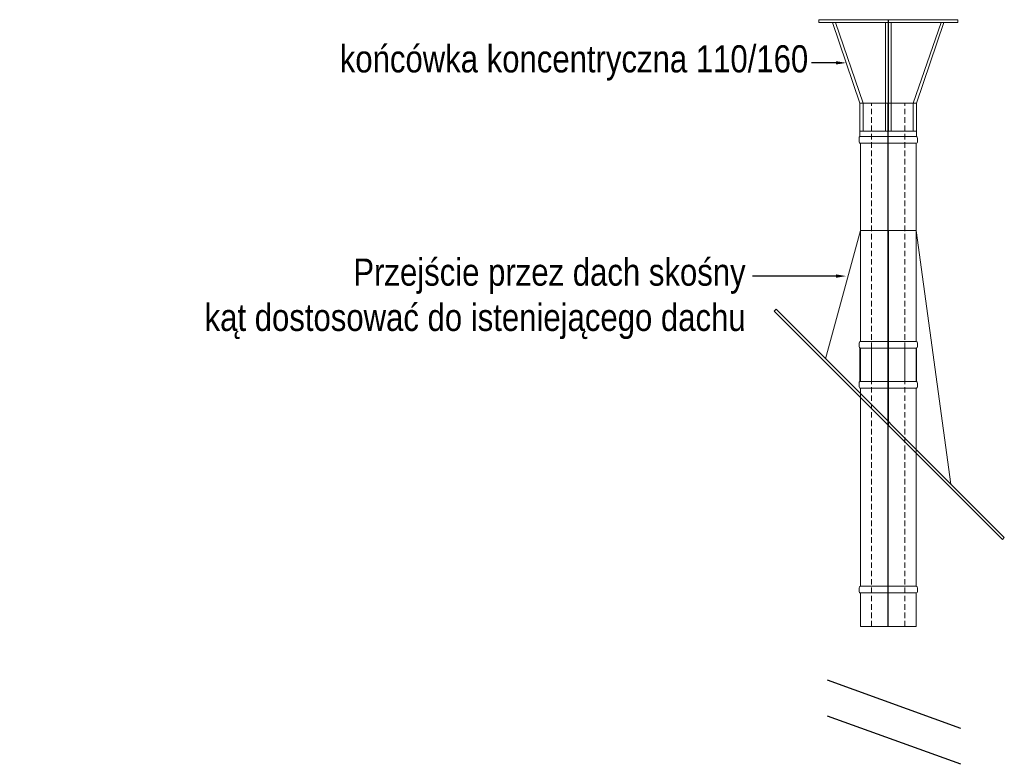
# Model space of a CAD drawing. Header units: centimetres. Extents: x 1912 to 37354, y 4932 to 6633.
# Tile 116 of 236: x 18001 to 18355, y 5941 to 6209. Entities that reach past the tile are written whole.
import ezdxf
from ezdxf import colors
from ezdxf.entities.mleader import LeaderData, LeaderLine
from ezdxf.enums import TextEntityAlignment as Align
from ezdxf.lldxf.tags import DXFTag
from ezdxf.math import Vec2, Vec3

# ---------------------------------------------------------------- set-up
doc = ezdxf.new("R2010")
doc.units = ezdxf.units.CM
doc.linetypes.add('DASHEDX2', pattern=[1.5, 1, -0.5])
doc.layers.add('2DH_PRO_zw', color=152, linetype='Continuous', lineweight=15)
doc.layers.add('IS_Opis', color=250, linetype='Continuous', lineweight=9)
doc.layers.add('CP_AXIS', color=143, linetype='DASHDOT')
doc.styles.add('CP_ATTR', font='arial.ttf')
doc.styles.add('styl1', font='ARIALN.TTF')
tags = doc.linetypes.add('DASHDOT', pattern=[25.4, 12.7, -6.35, 0, -6.35]).pattern_tags.tags
tags[10:11] = [DXFTag(74, 4), DXFTag(75, 0), DXFTag(340, '0'), DXFTag(46, 1.0), DXFTag(50, 0.0), DXFTag(44, 0.0), DXFTag(45, 0.0)]
tags[8:9] = [DXFTag(74, 4), DXFTag(75, 0), DXFTag(340, '0'), DXFTag(46, 1.0), DXFTag(50, 0.0), DXFTag(44, 0.0), DXFTag(45, 0.0)]
tags[6:7] = [DXFTag(74, 4), DXFTag(75, 0), DXFTag(340, '0'), DXFTag(46, 1.0), DXFTag(50, 0.0), DXFTag(44, 0.0), DXFTag(45, 0.0)]
tags[4:5] = [DXFTag(74, 4), DXFTag(75, 0), DXFTag(340, '0'), DXFTag(46, 1.0), DXFTag(50, 0.0), DXFTag(44, 0.0), DXFTag(45, 0.0)]

# ---------------------------------------------------------------- blocks, each defined once
blk = doc.blocks.new('2hpn_fls001_0141_zy3vm9n')
for p, q in [((-12.5, 15), (12.5, 15)), ((-12.5, 15), (-12.5, 14.5)), ((12.5, 14.5), (-12.5, 14.5)), ((-10, 14.5), (-5.1, 0)), ((-9.5, 14.5), (-4.5, 0)), ((-0.5, -5), (-0.5, 14.5)), ((0.5, -5), (0.5, 14.5)), ((9.5, 14.5), (4.5, 0)), ((10, 14.5), (5.1, 0)), ((12.5, 15), (12.5, 14.5)), ((5.1, 0), (-5.1, 0)), ((-4.5, 0), (-4.5, -5)), ((4.5, 0), (4.5, -5)), ((5.1, 0), (5.1, -5)), ((-5.1, 0), (-5.1, -5)), ((5.1, -5), (-5.1, -5))]:
    blk.add_line(p, q)
at = {"layer": 'CP_AXIS'}
blk.add_line((0, 15), (0, -5), dxfattribs=at)
at = {"linetype": 'ByBlock', "style": 'CP_ATTR', "flags": 9}
for tag in ['NAME', 'GROUP', 'NUMBER', 'PRODUCER', 'ARTICLE', 'PRODUCT-TYPE', 'ORDER-NO', 'CHARACTER', 'DN', 'PN', 'TEMPERATURE', 'FLOW', 'POWER', 'VOLTAGE', 'WEIGHT', 'OTHER']:
    blk.add_attdef(tag, text='', height=0.00005, dxfattribs=at).set_placement((0.52, -4.98), align=Align.MIDDLE_LEFT)
blk = doc.blocks.new('2hpn_fls001_0157_5f9u6yr')
for p, q in [((-5, 35), (-11.25, 11.96)), ((5, 35), (-5, 35)), ((11.25, -10.54), (5, 35)), ((-20.51, 20.51), (-20.15, 20.86)), ((-20.51, 20.51), (20.51, -20.51)), ((20.86, -20.15), (-20.15, 20.86)), ((20.51, -20.51), (20.86, -20.15))]:
    blk.add_line(p, q)
at = {"layer": 'CP_AXIS'}
blk.add_line((0, 35), (0, 0), dxfattribs=at)
at = {"linetype": 'ByBlock', "style": 'CP_ATTR', "flags": 9}
for tag, p in [('PRODUCT-TYPE', (0.14, -9.73)), ('ORDER-NO', (0.14, -9.73)), ('DN', (0.14, -9.73)), ('POWER', (0.14, -9.73)), ('NUMBER', (0.14, -9.74)), ('VOLTAGE', (0.14, -9.74)), ('GROUP', (0.14, -9.75)), ('CHARACTER', (0.14, -9.75)), ('TEMPERATURE', (0.14, -9.75)), ('WEIGHT', (0.14, -9.75)), ('NAME', (0.14, -9.76)), ('PRODUCER', (0.14, -9.76)), ('PN', (0.14, -9.76)), ('FLOW', (0.14, -9.76)), ('OTHER', (0.14, -9.76)), ('ARTICLE', (0.14, -9.77))]:
    blk.add_attdef(tag, text='', height=0.00005, dxfattribs=at).set_placement(p, align=Align.MIDDLE_LEFT)
blk = doc.blocks.new('2hpn_fls002_0006_ftuoxw3')
for p, q in [((0, 5.1), (-6, 5.1)), ((-6, -5.1), (-6, 5.1)), ((0, 5.1), (0, -5.1)), ((0.84, 5.25), (0.36, 5.25)), ((36.8, 5), (1.2, 5)), ((1.2, 5), (1.2, -5)), ((1.2, 5), (1.2, -5)), ((36.8, -5), (36.8, 5)), ((37.16, 5.25), (37.16, 5.25)), ((37.16, 5.25), (37.16, 5.25)), ((37.16, 5.25), (37.64, 5.25)), ((38, -5), (38, 5)), ((38, 5), (44, 5)), ((44, 5), (44, -5)), ((0, -5.1), (-6, -5.1)), ((0.84, -5.25), (0.36, -5.25)), ((36.8, -5), (1.2, -5)), ((37.16, -5.25), (37.64, -5.25)), ((38, -5), (44, -5))]:
    blk.add_line(p, q)
at = {"linetype": 'DASHEDX2'}
for p, q in [((44, 3), (-6, 3)), ((44, -3), (-6, -3))]:
    blk.add_line(p, q, dxfattribs=at)
for centre, ratio, start_param, end_param in [((0.36, 5.1), 0.416667, -1.570796, 0), ((0.84, 5), 0.694444, -3.141593, -1.570796), ((37.16, 5), 0.694444, -1.570796, 0), ((37.64, 5), 0.694444, -3.141593, -1.570796), ((0.36, -5.1), 0.416667, 0, 1.570796), ((0.84, -5), 0.694444, 1.570796, 3.141593), ((37.16, -5), 0.694444, 0, 1.570796), ((37.64, -5), 0.694444, 1.570796, 3.141593)]:
    blk.add_ellipse(centre, major_axis=(-0.36, 0), ratio=ratio, start_param=start_param, end_param=end_param)
at = {"layer": 'CP_AXIS'}
blk.add_line((44, 0), (-6, 0), dxfattribs=at)
at = {"linetype": 'ByBlock', "style": 'CP_ATTR', "flags": 9}
for tag in ['OTHER', 'WEIGHT', 'VOLTAGE', 'POWER', 'FLOW', 'TEMPERATURE', 'PN', 'DN', 'CHARACTER', 'ORDER-NO', 'PRODUCT-TYPE', 'ARTICLE', 'PRODUCER', 'NUMBER', 'GROUP', 'NAME']:
    blk.add_attdef(tag, text='', height=0.00005, dxfattribs=at).set_placement((-4.8, 0.01), align=Align.MIDDLE_LEFT)

msp = doc.modelspace()

# ---------------------------------------------------------------- linework, layer by layer
for p, q in [((18338.97, 5954.28), (18291.08, 5971.61)), ((18338.97, 5941.41), (18291.08, 5958.74))]:
    msp.add_line(p, q)

# ---------------------------------------------------------------- block references
at = {"layer": '2DH_PRO_zw', "xscale": 2, "yscale": 2, "zscale": 2}
for name, p in [('2hpn_fls001_0141_zy3vm9n', (18312.93, 6178.97)), ('2hpn_fls001_0157_5f9u6yr', (18312.93, 6063.21))]:
    msp.add_blockref(name, p, dxfattribs=at)
at = {"layer": '2DH_PRO_zw', "xscale": 2, "yscale": 2, "zscale": 2, "rotation": 270.0000000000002}
for p in [(18312.93, 6166.97), (18312.93, 6078.97)]:
    msp.add_blockref('2hpn_fls002_0006_ftuoxw3', p, dxfattribs=at)

# ---------------------------------------------------------------- leaders
at = {"layer": 'IS_Opis'}
ml = msp.add_multileader_mtext('Standard', dxfattribs=at)
ml.set_content('końcówka koncentryczna 110/160', color=256, style='styl1')
ml.set_leader_properties()
ml.build(insert=Vec2(0, 0))
ml.multileader.update_dxf_attribs({"dogleg_length": 5, "arrow_head_size": 3.66})
ctx = ml.context
ctx.base_point, ctx.char_height, ctx.arrow_head_size, ctx.landing_gap_size, ctx.plane_origin = Vec3(18113.36, 6193.47), 9.7561, 3.66, 2.44, Vec3(18286.94, 6187.23)
notes = []
notes.append((ctx, [(0, (1, 1, 0), (18289.16, 6193.47), (-1, 0), 3.83, [(0, [(18297.83, 6193.47), (18289.16, 6193.47)], 0, [])])]))
ctx.mtext.insert, ctx.mtext.flow_direction = Vec3(18115.8, 6199.79), 5
ml = msp.add_multileader_mtext('Standard', dxfattribs=at)
ml.set_content('Przejście przez dach skośny\\Pkąt dostosować do isteniejącego dachu', color=256, style='styl1')
ml.set_leader_properties()
ml.build(insert=Vec2(0, 0))
ml.multileader.update_dxf_attribs({"dogleg_length": 5, "arrow_head_size": 3.66})
ctx = ml.context
ctx.base_point, ctx.char_height, ctx.arrow_head_size, ctx.landing_gap_size, ctx.plane_origin = Vec3(18066.31, 6116.84), 9.7561, 3.66, 2.44, Vec3(18286.94, 6110.6)
ctx.text_align_type = 2
notes.append((ctx, [(0, (1, 1, 0), (18267.95, 6116.84), (-1, 0), 3.83, [(0, [(18297.83, 6116.84), (18267.95, 6116.84)], 0, [])])]))
ctx.mtext.insert, ctx.mtext.alignment, ctx.mtext.flow_direction = Vec3(18261.68, 6123.15), 3, 5
for ctx, leaders in notes:
    for number, flags, end, landing, length, lines in leaders:
        leader = LeaderData()
        leader.index, (leader.has_last_leader_line, leader.has_dogleg_vector, leader.attachment_direction) = number, flags
        leader.last_leader_point, leader.dogleg_vector, leader.dogleg_length = Vec3(end), Vec3(landing), length
        for number, points, colour, breaks in lines:
            line = LeaderLine()
            line.index, line.vertices, line.color, line.breaks = number, Vec3.list(points), colors.encode_raw_color(colour), breaks
            leader.lines.append(line)
        ctx.leaders.append(leader)

doc.saveas('drawing.dxf')
